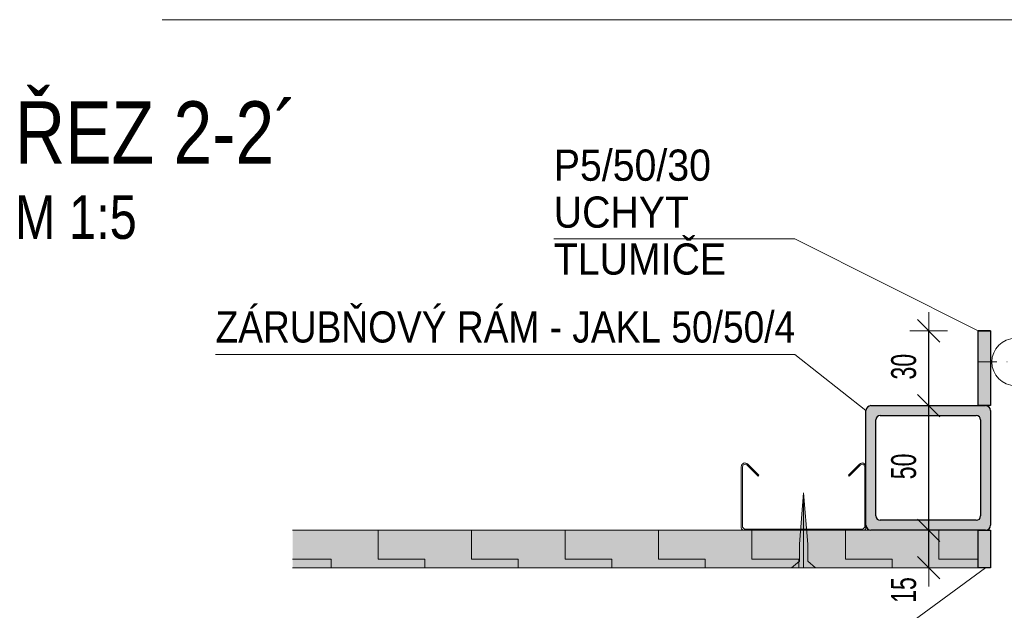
# Model space of a CAD drawing. Header units: millimetres. Extents: x 343 to 29776, y -61286 to -49226.
# Tile 6 of 19: x 1600 to 1995, y -49877 to -49640. Entities that reach past the tile are written whole.
import ezdxf

# ---------------------------------------------------------------- set-up
doc = ezdxf.new("R2010")
doc.units = ezdxf.units.MM
doc.header["$PDMODE"] = 65
doc.linetypes.add('Cerchovana 0.5x_2', pattern=[15.5, 7.5, -4, 0, -4])
doc.layers.add('XR$2$(Z5) - DETAILNÍ ŘEZY_1', color=7, linetype='Continuous', lineweight=25)
doc.styles.add('ARIAL', font='ARIAL.TTF')
doc.styles.add('ARIALNARROW', font='ARIALN.TTF')
doc.dimstyles.new('DIMSTYLE_15', dxfattribs={"dimtxt": 10, "dimasz": 15, "dimexe": 0, "dimexo": 0, "dimgap": 5, "dimtad": 2, "dimdec": 0, "dimrnd": 1, "dimzin": 12, "dimdsep": 46, "dimtxsty": 'ARIALNARROW', "dimblk1": 'ALL_ML_STRICH', "dimblk2": 'ALL_ML_STRICH', "dimsah": 1, "dimcen": 0, "dimclrd": 6, "dimclre": 6, "dimclrt": 6, "dimadec": 0, "dimazin": 0, "dimtfac": 1, "dimtdec": 0, "dimtix": 1, "dimtmove": 2, "dimatfit": 3, "dimfxl": 0, "dimtvp": 1.2, "dimtzin": 0, "dimlwd": 0, "dimlwe": 13, "dimarcsym": 0})
doc.dimstyles.new('DIMSTYLE_17', dxfattribs={"dimtxt": 10, "dimasz": 15, "dimexe": 0, "dimexo": 0, "dimgap": 5, "dimtad": 2, "dimdec": 0, "dimrnd": 1, "dimzin": 12, "dimdsep": 46, "dimtxsty": 'ARIALNARROW', "dimblk1": 'ALL_ML_STRICH', "dimblk2": 'ALL_ML_STRICH', "dimsah": 1, "dimcen": 0, "dimclrd": 6, "dimclre": 6, "dimclrt": 6, "dimadec": 0, "dimazin": 0, "dimtfac": 1, "dimtdec": 0, "dimtix": 1, "dimtmove": 2, "dimatfit": 3, "dimfxl": 0, "dimtzin": 0, "dimlwd": 0, "dimlwe": 13, "dimarcsym": 0})

# ---------------------------------------------------------------- blocks, each defined once
blk = doc.blocks.new('KOMPLEXNÍ OBJEKT_50')
at = {"layer": 'XR$2$(Z5) - DETAILNÍ ŘEZY_1', "color": 1, "linetype": 'Continuous', "lineweight": 25}
for p, q in [((1941.49, -49794.67), (1987.49, -49794.67)), ((1939.49, -49842.67), (1939.49, -49796.67)), ((1945.25, -49798.67), (1983.73, -49798.67)), ((1989.49, -49796.67), (1989.49, -49842.67)), ((1943.49, -49838.91), (1943.49, -49800.43)), ((1985.49, -49800.43), (1985.49, -49838.91)), ((1983.73, -49840.67), (1945.25, -49840.67)), ((1987.49, -49844.67), (1941.49, -49844.67))]:
    blk.add_line(p, q, dxfattribs=at)
for centre, radius, start, end in [((1941.49, -49796.67), 2, 90, 180), ((1987.49, -49796.67), 2, 0, 90), ((1945.25, -49800.43), 1.76, 90, 180), ((1983.73, -49800.43), 1.76, 0, 90), ((1945.25, -49838.91), 1.76, 180, 270), ((1983.73, -49838.91), 1.76, 270, 0), ((1941.49, -49842.67), 2, 180, 270), ((1987.49, -49842.67), 2, 270, 0)]:
    blk.add_arc(centre, radius, start, end, dxfattribs=at)
blk = doc.blocks.new('KOMPLEXNÍ OBJEKT_62')
at = {"layer": 'XR$2$(Z5) - DETAILNÍ ŘEZY_1', "color": 7, "linetype": 'Continuous', "lineweight": 13}
for p, q in [((1889.49, -49819.17), (1889.49, -49843.67)), ((1889.99, -49819.16), (1889.99, -49843.47)), ((1891.7, -49818.46), (1896.21, -49822.98)), ((1892.05, -49818.11), (1896.56, -49822.62)), ((1936.93, -49818.11), (1932.42, -49822.62)), ((1937.28, -49818.46), (1932.77, -49822.98)), ((1938.99, -49819.16), (1938.99, -49843.47)), ((1939.49, -49819.17), (1939.49, -49843.67)), ((1896.21, -49822.98), (1896.56, -49822.62)), ((1932.77, -49822.98), (1932.42, -49822.62)), ((1889.99, -49843.47), (1890.7, -49844.17)), ((1938.28, -49844.17), (1938.99, -49843.47)), ((1890.49, -49844.67), (1938.49, -49844.67)), ((1890.7, -49844.17), (1938.28, -49844.17))]:
    blk.add_line(p, q, dxfattribs=at)
for centre, radius, start, end in [((1890.99, -49819.17), 1.5, 45, 180), ((1890.99, -49819.17), 1, 45, 180), ((1937.99, -49819.17), 1.5, 0, 135), ((1937.99, -49819.17), 1, 0, 135), ((1890.49, -49843.67), 1, 180, 270), ((1938.49, -49843.67), 1, 270, 0)]:
    blk.add_arc(centre, radius, start, end, dxfattribs=at)
blk = doc.blocks.new('KOMPLEXNÍ OBJEKT_65')
at = {"layer": 'XR$2$(Z5) - DETAILNÍ ŘEZY_1', "color": 1, "linetype": 'Continuous', "lineweight": 25}
for p, q in [((1984.49, -49859.67), (1984.49, -49844.67)), ((1984.49, -49844.67), (1989.49, -49844.67)), ((1989.49, -49844.67), (1989.49, -49859.67)), ((1989.49, -49859.67), (1984.49, -49859.67))]:
    blk.add_line(p, q, dxfattribs=at)
blk = doc.blocks.new('KOMPLEXNÍ OBJEKT_66')
at = {"layer": 'XR$2$(Z5) - DETAILNÍ ŘEZY_1', "color": 1, "linetype": 'Continuous', "lineweight": 25}
for p, q in [((1984.49, -49794.67), (1984.49, -49764.67)), ((1984.49, -49764.67), (1989.49, -49764.67)), ((1989.49, -49764.67), (1989.49, -49794.67)), ((1989.49, -49794.67), (1984.49, -49794.67))]:
    blk.add_line(p, q, dxfattribs=at)
for points in [[(1984.49, -49764.67), (1984.49, -49764.67)], [(1989.49, -49764.67), (1989.49, -49764.67)]]:
    blk.add_lwpolyline(points, close=True, dxfattribs=at)
blk = doc.blocks.new('ALL_ML_STRICH')
at = {"color": 0, "linetype": 'ByBlock', "lineweight": -2}
for p, q in [((-0.3, -0.3), (0.3, 0.3)), ((0, -0.5), (0, 0.5)), ((-1, 0), (0.5, 0))]:
    blk.add_line(p, q, dxfattribs=at)
blk = doc.blocks.new('*D191')
at = {"layer": 'DEFPOINTS', "color": 6, "linetype": 'Continuous', "lineweight": 13}
for p in [(1984.49, -49844.67), (1964.65, -49859.67), (1984.49, -49859.67)]:
    blk.add_point(p, dxfattribs=at)
at = {"layer": 'XR$2$(Z5) - DETAILNÍ ŘEZY_1', "color": 6, "linetype": 'Continuous', "lineweight": -2}
for p, q in [((1964.65, -49844.67), (1964.65, -49844.67)), ((1964.65, -49859.67), (1964.65, -49844.67)), ((1964.65, -49859.67), (1964.65, -49859.67))]:
    blk.add_line(p, q, dxfattribs=at)
at = {"layer": 'XR$2$(Z5) - DETAILNÍ ŘEZY_1', "color": 6, "linetype": 'Continuous', "lineweight": 13, "xscale": 15, "yscale": 15, "zscale": 15}
for p, rotation in [((1964.65, -49844.67), 90), ((1964.65, -49859.67), 270)]:
    blk.add_blockref('ALL_ML_STRICH', p, dxfattribs=dict(at, rotation=rotation))
at = {"layer": 'XR$2$(Z5) - DETAILNÍ ŘEZY_1', "color": 6, "linetype": 'Continuous', "lineweight": 13, "insert": (1954.65, -49868.63), "char_height": 10, "width": 16.2286, "attachment_point": 5, "rotation": 90, "style": 'ARIALNARROW'}
blk.add_mtext('\\W0.81;\\A1;{15}', dxfattribs=at)
blk = doc.blocks.new('*D192')
at = {"layer": 'DEFPOINTS', "color": 6, "linetype": 'Continuous', "lineweight": 13}
for p in [(1984.49, -49794.67), (1964.65, -49844.67), (1984.49, -49844.67)]:
    blk.add_point(p, dxfattribs=at)
at = {"layer": 'XR$2$(Z5) - DETAILNÍ ŘEZY_1', "color": 6, "linetype": 'Continuous', "lineweight": -2}
for p, q in [((1964.65, -49794.67), (1964.65, -49794.67)), ((1964.65, -49844.67), (1964.65, -49794.67)), ((1964.65, -49844.67), (1964.65, -49844.67))]:
    blk.add_line(p, q, dxfattribs=at)
at = {"layer": 'XR$2$(Z5) - DETAILNÍ ŘEZY_1', "color": 6, "linetype": 'Continuous', "lineweight": 13, "xscale": 15, "yscale": 15, "zscale": 15}
for p, rotation in [((1964.65, -49794.67), 90), ((1964.65, -49844.67), 270)]:
    blk.add_blockref('ALL_ML_STRICH', p, dxfattribs=dict(at, rotation=rotation))
at = {"layer": 'XR$2$(Z5) - DETAILNÍ ŘEZY_1', "color": 6, "linetype": 'Continuous', "lineweight": 13, "insert": (1954.65, -49819.06), "char_height": 10, "width": 16.2286, "attachment_point": 5, "rotation": 90, "style": 'ARIALNARROW'}
blk.add_mtext('\\W0.81;\\A1;{50}', dxfattribs=at)
blk = doc.blocks.new('*D193')
at = {"layer": 'DEFPOINTS', "color": 6, "linetype": 'Continuous', "lineweight": 13}
for p in [(1984.49, -49764.67), (1964.65, -49794.67), (1984.49, -49794.67)]:
    blk.add_point(p, dxfattribs=at)
at = {"layer": 'XR$2$(Z5) - DETAILNÍ ŘEZY_1', "color": 6, "linetype": 'Continuous', "lineweight": -2}
for p, q in [((1964.65, -49764.67), (1964.65, -49764.67)), ((1964.65, -49794.67), (1964.65, -49764.67)), ((1964.65, -49794.67), (1964.65, -49794.67))]:
    blk.add_line(p, q, dxfattribs=at)
at = {"layer": 'XR$2$(Z5) - DETAILNÍ ŘEZY_1', "color": 6, "linetype": 'Continuous', "lineweight": 13, "xscale": 15, "yscale": 15, "zscale": 15}
for p, rotation in [((1964.65, -49764.67), 90), ((1964.65, -49794.67), 270)]:
    blk.add_blockref('ALL_ML_STRICH', p, dxfattribs=dict(at, rotation=rotation))
at = {"layer": 'XR$2$(Z5) - DETAILNÍ ŘEZY_1', "color": 6, "linetype": 'Continuous', "lineweight": 13, "insert": (1954.65, -49779.06), "char_height": 10, "width": 16.2286, "attachment_point": 5, "rotation": 90, "style": 'ARIALNARROW'}
blk.add_mtext('\\W0.81;\\A1;{30}', dxfattribs=at)

msp = doc.modelspace()

# ---------------------------------------------------------------- hatches: boundary and pattern name
at = {"layer": 'XR$2$(Z5) - DETAILNÍ ŘEZY_1', "linetype": 'Continuous', "lineweight": 13}
for color, points in [(5, [(1989.49, -49764.67), (1984.49, -49764.67), (1984.49, -49794.67), (1989.49, -49794.67)]), (251, [(1909.68, -49859.67), (1919.3, -49859.67), (1916.2, -49857.07), (1916.2, -49850.21), (1914.49, -49829.67), (1912.77, -49850.21), (1912.77, -49857.07)]), (5, [(1984.49, -49859.67), (1989.49, -49859.67), (1989.49, -49844.67), (1984.49, -49844.67)])]:
    msp.add_hatch(color=color, dxfattribs=at).paths.add_polyline_path(points)
h = msp.add_hatch(color=5, dxfattribs=at)
h.paths.add_polyline_path([(1987.49, -49794.67), (1941.49, -49794.67), (1940.07, -49795.26), (1939.49, -49796.67), (1939.49, -49842.67), (1940.07, -49844.09), (1941.49, -49844.67), (1987.49, -49844.67), (1988.9, -49844.09), (1989.49, -49842.67), (1989.49, -49796.67), (1988.9, -49795.26)])
h.paths.add_polyline_path([(1983.73, -49840.67), (1945.25, -49840.67), (1944, -49840.16), (1943.49, -49838.91), (1943.49, -49800.43), (1944, -49799.19), (1945.25, -49798.67), (1983.73, -49798.67), (1984.97, -49799.19), (1985.49, -49800.43), (1985.49, -49838.91), (1984.97, -49840.16)], flags=16)
msp.add_hatch(color=253, dxfattribs=at).paths.add_polyline_path([(1984.49, -49859.67), (1984.49, -49844.67), (1709.45, -49844.67), (1709.45, -49859.67)], flags=0)
h = msp.add_hatch(dxfattribs=at)
h.set_pattern_fill('VZOR', scale=18.75, style=0, pattern_type=2)
h.set_pattern_definition([(0, (37.5, 37.5), (18.75, 18.75), [18.75, -18.75]), (90, (37.5, 37.5), (-18.75, 18.75), [18.75, -18.75])])
h.paths.add_polyline_path([(1984.49, -49859.67), (1984.49, -49844.67), (1709.45, -49844.67), (1709.45, -49859.67)], flags=0)

# ---------------------------------------------------------------- linework, layer by layer
at = {"layer": 'XR$2$(Z5) - DETAILNÍ ŘEZY_1', "color": 7, "linetype": 'Continuous', "lineweight": 13}
for p, q in [((1657.18, -49639.87), (2067.18, -49639.87)), ((1814.26, -49727.8), (1910.93, -49727.8)), ((1910.93, -49727.8), (1984.49, -49764.67)), ((1678.59, -49774.13), (1910.93, -49774.13)), ((1910.93, -49774.13), (1939.49, -49796.67)), ((1914.49, -49829.67), (1912.77, -49850.21)), ((1914.49, -49859.67), (1914.49, -49829.67)), ((1914.49, -49829.67), (1916.2, -49850.21)), ((1709.45, -49844.67), (1984.49, -49844.67)), ((1984.49, -49844.67), (1984.49, -49859.67)), ((1912.77, -49850.21), (1912.77, -49857.07)), ((1916.2, -49850.21), (1916.2, -49857.07)), ((1912.77, -49857.07), (1909.68, -49859.67)), ((1916.2, -49857.07), (1919.3, -49859.67)), ((1984.49, -49859.67), (1709.45, -49859.67)), ((1987.49, -49859.67), (1909.6, -49916.68)), ((1909.68, -49859.67), (1914.49, -49859.67)), ((1919.3, -49859.67), (1914.49, -49859.67))]:
    msp.add_line(p, q, dxfattribs=at)
at = {"layer": 'XR$2$(Z5) - DETAILNÍ ŘEZY_1', "color": 1, "linetype": 'Continuous', "lineweight": 25}
msp.add_line((1989.49, -49764.67), (1984.49, -49764.67), dxfattribs=at)
at = {"layer": 'XR$2$(Z5) - DETAILNÍ ŘEZY_1', "color": 1, "linetype": 'Cerchovana 0.5x_2', "lineweight": 13}
msp.add_line((1984.49, -49777.17), (2008.99, -49777.17), dxfattribs=at)
at = {"layer": 'XR$2$(Z5) - DETAILNÍ ŘEZY_1', "color": 5, "linetype": 'Continuous', "lineweight": 13}
msp.add_circle((1999.49, -49777.17), 9.5, dxfattribs=at)

# ---------------------------------------------------------------- block references
at = {"layer": 'XR$2$(Z5) - DETAILNÍ ŘEZY_1', "color": 1, "linetype": 'Continuous', "lineweight": 25}
for name in ['KOMPLEXNÍ OBJEKT_66', 'KOMPLEXNÍ OBJEKT_50', 'KOMPLEXNÍ OBJEKT_65']:
    msp.add_blockref(name, (0, 0), dxfattribs=at)
at = {"layer": 'XR$2$(Z5) - DETAILNÍ ŘEZY_1', "color": 7, "linetype": 'Continuous', "lineweight": 13}
msp.add_blockref('KOMPLEXNÍ OBJEKT_62', (0, 0), dxfattribs=at)

# ---------------------------------------------------------------- texts
at = {"layer": 'XR$2$(Z5) - DETAILNÍ ŘEZY_1', "color": 7, "linetype": 'Continuous', "lineweight": 13, "attachment_point": 1, "line_spacing_factor": 0.903614}
for s, insert, char_height, width, style in [('\\A1;{\\fArial|i0|b0;\\H25.000000;\\W0.800000;\\C7;ŘEZ 2-2´}\\P{\\fArial|i0|b0;\\H17.500000;\\W0.800000;\\C7;M 1:5}\\P', (1598.07, -49672.63), 25, 123.6778, 'ARIAL'), ('\\W1.10;P5/50/30\\PUCHYT TLUMIČE', (1814.26, -49691.97), 12.5, 103.5498, 'ARIALNARROW')]:
    msp.add_mtext(s, dxfattribs=dict(at, insert=insert, char_height=char_height, width=width, style=style))
at = {"layer": 'XR$2$(Z5) - DETAILNÍ ŘEZY_1', "color": 7, "linetype": 'Continuous', "lineweight": 25, "insert": (1678.59, -49769.54), "char_height": 12.5, "width": 238.822, "attachment_point": 7, "style": 'ARIALNARROW'}
msp.add_mtext('\\W1.04;ZÁRUBŇOVÝ RÁM - JAKL 50/50/4', dxfattribs=at)

# ---------------------------------------------------------------- dimensions: what is measured, and where the dimension line sits
at = {"layer": 'XR$2$(Z5) - DETAILNÍ ŘEZY_1', "color": 6, "linetype": 'Continuous', "lineweight": 13}
for base, p1, p2, dimstyle, picture, middle in [((1964.65, -49764.67), (1964.65, -49794.67), (1964.65, -49764.67), 'DIMSTYLE_17', '*D193', (1954.65, -49779.06)), ((1964.65, -49794.67), (1964.65, -49844.67), (1964.65, -49794.67), 'DIMSTYLE_17', '*D192', (1954.65, -49819.06)), ((1964.65, -49844.67), (1964.65, -49859.67), (1964.65, -49844.67), 'DIMSTYLE_15', '*D191', (1954.65, -49868.63))]:
    dim = msp.add_linear_dim(base=base, p1=p1, p2=p2, angle=90, dimstyle=dimstyle, override={"dimpost": '<>', "dimclrd": 6, "dimclre": 6, "dimclrt": 6, "dimlwd": 0, "dimlwe": 13}, dxfattribs=at)
    dim.commit()
    dim.dimension.update_dxf_attribs({"geometry": picture, "text_midpoint": middle, "dimtype": 160})

doc.saveas('drawing.dxf')
